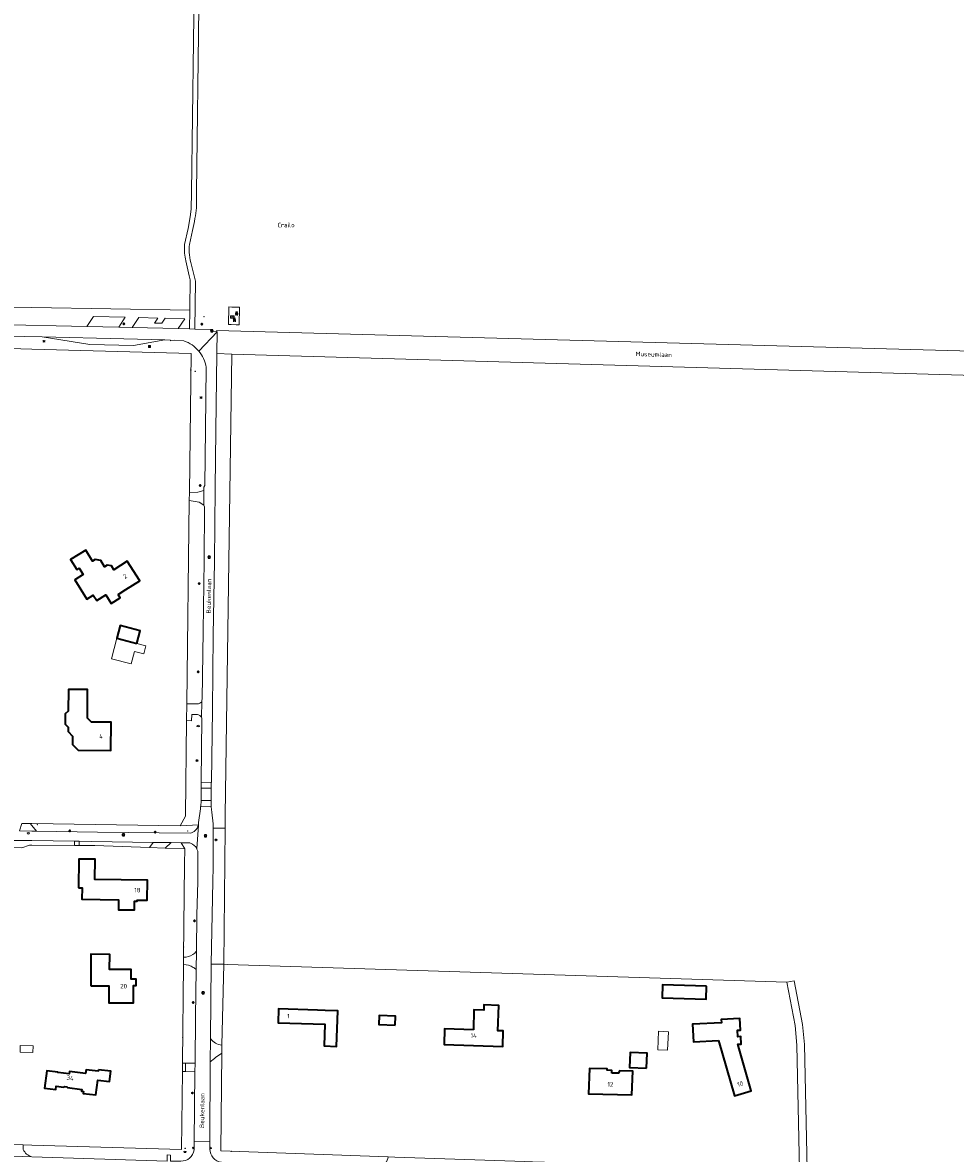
# Model space of a CAD drawing. Header units: metres. Extents: x 140853 to 145288, y 474558 to 480269.
# Tile 55 of 256: x 141996 to 142371, y 476114 to 476568. Entities that reach past the tile are written whole.
import ezdxf
from ezdxf.enums import TextEntityAlignment as Align
from ezdxf.lldxf.tags import DXFTag

# ---------------------------------------------------------------- set-up
doc = ezdxf.new("R2010")
doc.units = ezdxf.units.M
doc.header["$MEASUREMENT"] = 0
for name, color, linetype, lineweight in [('B-WE-GR-BEPLANTING_CULTUUR_BOSPLANTSOEN-G', 90, 'GR-PLANTSOEN', 18), ('B-WE-GR-BOS_GEMENGD-G', 40, 'Continuous', 13), ('B-WE-GR-GRAS_KRUIDENRIJK-G', 80, 'Continuous', 18), ('B-WE-GR-GROENVOORZIENING-G', 80, 'Continuous', 18), ('B-WE-IE-MEUBILAIR_WEGMEUBILAIR-S', 7, 'Continuous', 18), ('B-WE-IE-TERREINAFSCHEIDING_KUNSTMATIG_HEKWERK-G', 20, 'IE-TERREINAFSCHEIDING-KUNSTMATIG', 18), ('B-WE-KL-DATA_CAI-S', 90, 'KL-CAI-N', 18), ('B-WE-KL-ET_LS_OV_LICHTMAST-S', 190, 'Continuous', 18), ('B-WE-KL-GAS_PUT-S', 30, 'Continuous', 18), ('B-WE-KL-POMP-S', 230, 'Continuous', 18), ('B-WE-KL-WATER_BRANDLEIDING_PUT-S', 150, 'Continuous', 18), ('B-WE-KL-WATER_PUT-S', 170, 'Continuous', 18), ('B-WE-OG-BEBOUWING-G', 7, 'Continuous', 35), ('B-WE-OG-BEBOUWING_BIJGEBOUW-G', 7, 'Continuous', 18), ('B-WE-OG-BEBOUWING_HUISNUMMER-T18', 10, 'Continuous', 18), ('B-WE-OG-BEBOUWING_STRAATNAAM-T18', 10, 'Continuous', 18), ('B-WE-OG-TERREIN_ERF-G', 7, 'Continuous', 18), ('B-WE-RI-GWA_RIOOLPUT-S', 30, 'Continuous', 18), ('B-WE-RI-TERREINKAST-S', 7, 'Continuous', 18), ('B-WE-VH-ONVERHARD-G', 252, 'Continuous', 18), ('B-WE-VH-VERHARDING_ASFALT-G', 252, 'Continuous', 18), ('B-WE-VH-VERHARDING_BETONSTRAATSTEEN-G', 252, 'Continuous', 18), ('B-WE-VH-VERHARDING_TEGEL-G', 252, 'Continuous', 18), ('B-WE-VW-AFSLUITPAAL-S', 7, 'Continuous', 18), ('X-XX-XX-ALGEMEEN-S', 7, 'Continuous', 18)]:
    doc.layers.add(name, color=color, linetype=linetype, lineweight=lineweight)
doc.styles.add('NLCS-ISO', font='txt')
doc.styles.get("Standard").update_dxf_attribs({"font": 'arial.ttf'})
doc.linetypes.add('GR-PLANTSOEN', pattern='A,0,[179,NLCS.shx,S=2,R=0,X=0,Y=0],-4', length=4)
doc.linetypes.add('IE-TERREINAFSCHEIDING-KUNSTMATIG', pattern='A,4,[82,NLCS.shx,S=0.75,R=90,X=0,Y=0],4,-2', length=10)
tags = doc.linetypes.add('KL-CAI-N', pattern='A,4,-1,[101,NLCS.shx,S=0.5,R=0,X=0,Y=0],-1,4,-1,["C",Standard,S=1,R=0,X=-0.25,Y=-0.5],-1.5', length=12.5).pattern_tags.tags
tags[18] = DXFTag(74, 10)

# ---------------------------------------------------------------- blocks, each defined once
blk = doc.blocks.new('SIE-WEG_AFVALBAK-SO')
at = {"linetype": 'ByBlock', "lineweight": 18}
h = blk.add_hatch(color=0, dxfattribs=at)
h.dxf.hatch_style = 1
h.paths.add_polyline_path([(-1.5, -1.5), (1.5, -1.5), (1.5, 1.5), (-1.5, 1.5)])
at = {"color": 0, "linetype": 'ByBlock', "lineweight": 18}
for points in [[(-2, -2), (2, -2), (2, 2), (-2, 2)], [(-1.5, -1.5), (1.5, -1.5), (1.5, 1.5), (-1.5, 1.5)]]:
    blk.add_lwpolyline(points, close=True, dxfattribs=at)
blk = doc.blocks.new('SIE-WEG_AFVALBAK_TYPE_01')
for radius in [0.25, 0.156]:
    blk.add_circle((0, 0), radius)
blk = doc.blocks.new('SKL-POMP-SO')
blk.add_line((0.8, 3.4), (0.9, 3.9))
for points in [[(0.5, 2), (0.7, 1.9, -0.521159), (1.8, -1.4, -0.465846), (-1.8, -1.6, -0.187479), (-2.5, 0.1, -0.188855), (-1.6, 2.5, -0.066365), (-0.9, 3, 0.813481), (-1.1, 3.5, 2.813944)], [(0.5, 1.9), (0.7, 1.8, -0.520006), (1.7, -1.3, -0.465846), (-1.7, -1.5, -0.187479), (-2.4, 0.1, -0.188855), (-1.5, 2.4, -0.048933), (-1, 2.8)], [(-0.6, 3.9), (-0.6, 3.3, -0.212418), (-0.8, 3, -0.060917), (-1, 2.8, 0.41465)], [(0.8, 3.4, -0.148396), (0.2, 2.3, 0.555315), (0.5, 1.9)], [(1.6, 3.4), (1.1, 3.4, 0.343815), (1, 3.4, -0.145569), (0.3, 2.3, 0.554005), (0.5, 2, -0.252739)]]:
    blk.add_lwpolyline(points, format="xyb")
for points in [[(1.6, 3.4), (1.6, 3.8), (1.1, 3.8), (1.1, 3.9), (-1, 3.9), (-1, 3.8), (-1.6, 3.8), (-1.6, 3.5), (-1.1, 3.5)], [(-2.5, -2.9), (-2.5, -2.7), (-1.7, -2.7), (-1.3, -2)], [(-2.5, -2.9), (-1.5, -2.9), (-1.1, -2.1)], [(2.5, -2.9), (1.6, -2.9), (1.1, -2)], [(2.5, -2.9), (2.5, -2.7), (1.7, -2.7), (1.3, -1.9)]]:
    blk.add_lwpolyline(points)
for radius in [1.85, 0.817]:
    blk.add_circle((0, 0), radius)
for centre, start, end in [((-0.2, -0.6), 101.2046, 193.1875), ((-0.6, -0.1), 41.2046, 133.1875), ((-0.4, 0.5), 341.2046, 73.1875), ((0.2, 0.6), 281.2046, 13.1875), ((0.4, -0.5), 161.2046, 253.1875), ((0.6, 0.1), 221.2046, 313.1875)]:
    blk.add_arc(centre, 1.36, start, end)
blk = doc.blocks.new('SRI-TERREINKAST-SO')
at = {"ltscale": 0.1}
h = blk.add_hatch(color=256, dxfattribs=at)
h.paths.add_polyline_path([(3.9, 2.1), (-3.4, 2.1), (-3.4, -2.4), (3.9, -2.4)])
h.paths.add_polyline_path([(3.4, 1.6), (-2.9, 1.6), (-2.9, -1.9), (3.4, -1.9)], flags=16)
at = {"flags": 128}
for points in [[(3.9, 2.1), (-3.4, 2.1), (-3.4, -2.4), (3.9, -2.4)], [(3.4, 1.6), (-2.9, 1.6), (-2.9, -1.9), (3.4, -1.9)]]:
    blk.add_lwpolyline(points, close=True, dxfattribs=at)
at = {"style": 'NLCS-ISO'}
blk.add_text('RI', height=1.8, dxfattribs=at).set_placement((-0.9, -1))
blk = doc.blocks.new('SKL-DATA_TERREINKAST-SO')
for q in [(-0.2, 0.2), (0.2, 0.2)]:
    blk.add_line((0, -0.2), q)
at = {"flags": 128}
blk.add_lwpolyline([(0.6, 0.4), (-0.6, 0.4), (-0.6, -0.4), (0.6, -0.4)], close=True, dxfattribs=at)
at = {"style": 'NLCS-ISO'}
blk.add_attdef('TYPE', text='', height=0.35, dxfattribs=at).set_placement((0, 0.7), align=Align.MIDDLE_CENTER)
blk = doc.blocks.new('B-SIE-WEG_LICHTMAST-SO')
at = {"ltscale": 0.1}
for p, q in [((-1.1, 0.6), (-2.2, 1.3)), ((0, 1.3), (0, 2.5)), ((1.1, 0.6), (2.2, 1.3)), ((-1.1, -0.6), (-2.2, -1.3)), ((0, -1.3), (0, -2.5)), ((1.1, -0.6), (2.2, -1.3))]:
    blk.add_line(p, q, dxfattribs=at)
at = {"flags": 128}
for points in [[(-1.2, 0.5), (1.2, 0.5)], [(-1.2, -0.5), (1.2, -0.5)]]:
    blk.add_lwpolyline(points, dxfattribs=at)
at = {"ltscale": 0.1}
blk.add_circle((0, 0), 1.27, dxfattribs=at)
at = {"style": 'NLCS-ISO'}
blk.add_attdef('TYPE', text='', height=1.8, dxfattribs=at).set_placement((0, 2.5), align=Align.BOTTOM_CENTER)
blk = doc.blocks.new('SVW-AFSLUITPAAL-SO')
at = {"lineweight": 18}
blk.add_circle((0, 0), 1.5, dxfattribs=at)
at = {"lineweight": 18, "style": 'NLCS-ISO'}
blk.add_text('af', height=1.8, dxfattribs=at).set_placement((0, 0), align=Align.MIDDLE_CENTER)
blk = doc.blocks.new('SKL-WATERLEIDINGPUT-SO')
at = {"color": 0, "linetype": 'ByBlock', "lineweight": 18}
blk.add_ellipse((0, 0), major_axis=(2.5, 0), ratio=0.54, dxfattribs=at)
at = {"color": 0, "linetype": 'ByBlock', "lineweight": 18, "style": 'NLCS-ISO'}
blk.add_text('wl', height=1.8, dxfattribs=at).set_placement((0, 0), align=Align.MIDDLE_CENTER)
blk = doc.blocks.new('SRI-PUT_INSPECTIE-SO')
at = {"lineweight": -3, "flags": 128}
blk.add_lwpolyline([(-2, -2), (2, -2), (2, 2), (-2, 2)], close=True, dxfattribs=at)
at = {"lineweight": -3, "ltscale": 1.5}
blk.add_circle((0, 0), 2, dxfattribs=at)
at = {"ltscale": 0.1, "style": 'NLCS-ISO'}
blk.add_text('I', height=2.5, dxfattribs=at).set_placement((0, 0), align=Align.MIDDLE_CENTER)
blk = doc.blocks.new('SKL-GAS_PUT-SO')
at = {"color": 0, "linetype": 'ByBlock', "lineweight": 18}
blk.add_ellipse((0, 0), major_axis=(2.5, 0), ratio=0.601255, dxfattribs=at)
at = {"color": 0, "linetype": 'ByBlock', "lineweight": 18, "style": 'NLCS-ISO'}
blk.add_text('gas', height=1.8, dxfattribs=at).set_placement((0.1, 0.3), align=Align.MIDDLE_CENTER)
blk = doc.blocks.new('SIE-WEG_STRAATPOT_BRANDKRAAN-SO')
blk.add_ellipse((0, 0), major_axis=(-0.729, 0), ratio=0.685994)
at = {"style": 'NLCS-ISO'}
blk.add_text('BR', height=0.4, dxfattribs=at).set_placement((-0.3, -0.2))

msp = doc.modelspace()

# ---------------------------------------------------------------- linework, layer by layer
at = {"layer": 'B-WE-GR-BEPLANTING_CULTUUR_BOSPLANTSOEN-G', "ltscale": 0.2, "flags": 128}
msp.add_lwpolyline([(142638.415, 476259.588, -0.3988789), (142643.849, 476283.595), (142643.849, 476283.595), (142654.401, 476296.557), (142654.401, 476296.557, 0.1126352), (142664.338, 476316.989), (142664.338, 476316.989), (142654.185, 476319.638), (142655.186, 476330.333), (142658.51, 476336.843), (142654.804, 476343.271), (142654.804, 476343.271, 0.192504), (142645.202, 476350.655), (142645.202, 476350.655), (142635.973, 476352.797), (142635.973, 476352.797, -0.5289322), (142622.732, 476379.729), (142622.732, 476379.729), (142630.182, 476391.361), (142630.182, 476391.361, 0.1275092), (142632.002, 476398.827), (142632.002, 476398.827), (142632.113, 476402.474), (142648.272, 476401.542), (142683.552, 476400.551), (142720.767, 476399.677), (142783.603, 476397.688), (142783.603, 476397.688, 0.1145685), (142822.128, 476407.638), (142822.128, 476407.638), (142826.642, 476409.538), (142834.136, 476413.279), (142500, 476422.945), (142080.458, 476435.082), (142077.718, 476250), (142077.665, 476244.706), (142077.12, 476190.108), (142078.67, 476190.059), (142303.363, 476182.922), (142306.311, 476183.48), (142309.624, 476165.973), (142310.363, 476157.865), (142311.471, 476107.692), (142380.682, 476105.656), (142381.088, 476122.217), (142383.693, 476144.98), (142390.609, 476178.92), (142393.549, 476178.322), (142402.322, 476178.815), (142408.169, 476178.563), (142408.202, 476179.664), (142431.621, 476179.2), (142444.563, 476153.337), (142500, 476165.742), (142512.997, 476168.558), (142527.767, 476170.567), (142529.114, 476247.457), (142630.262, 476244.725), (142707.393, 476221.619), (142707.761, 476224.846), (142710.728, 476242.86), (142711.904, 476250), (142716.022, 476274.999), (142833.243, 476402.281), (142839.471, 476411.873), (142827.589, 476406.324), (142824.444, 476404.87), (142824.444, 476404.87, 0.141336), (142810.209, 476393.386), (142810.209, 476393.386), (142796.799, 476385.314), (142796.799, 476385.314, 0.0424666), (142787.675, 476378.311), (142787.675, 476378.311), (142779.012, 476370.059), (142779.012, 476370.059, 0.0308248), (142767.76, 476358.44), (142767.76, 476358.44), (142758.028, 476346.514), (142758.028, 476346.514, -0.1212795), (142747.675, 476337.359), (142747.675, 476337.359), (142737.835, 476331.941), (142737.835, 476331.941, 0.1282726), (142726.75, 476322.281), (142726.75, 476322.281), (142713.072, 476300.035), (142696.242, 476271.078), (142696.242, 476271.078, -0.1627892), (142672.753, 476250), (142672.753, 476250, -0.2571793), (142645.348, 476250), (142645.348, 476250, -0.1548915), (142638.415, 476259.588)], format="xyb", close=True, dxfattribs=at)
msp.add_lwpolyline([(142306.311, 476183.48), (142303.363, 476182.922), (142306.649, 476165.557), (142307.366, 476157.695), (142308.468, 476107.78), (142311.471, 476107.692), (142310.363, 476157.865), (142309.624, 476165.973), (142306.311, 476183.48)], close=True, dxfattribs=at)
at = {"layer": 'B-WE-GR-BOS_GEMENGD-G', "ltscale": 0.2, "flags": 128}
msp.add_lwpolyline([(141952.055, 476454.493), (142000, 476453.722), (142063.528, 476452.7), (142063.564, 476454.828), (142063.716, 476463.671), (142063.632, 476464.823), (142063.304, 476466.429), (142061.889, 476472.556), (142061.889, 476472.556, -0.0317905), (142061.431, 476475.515), (142061.431, 476475.515, -0.0379713), (142061.382, 476479.07), (142061.382, 476479.07), (142062.823, 476485.456), (142063.64, 476490.149), (142064.085, 476493.296), (142064.172, 476500), (142065.354, 476590.858)], format="xyb", dxfattribs=at)
at = {"layer": 'B-WE-GR-GRAS_KRUIDENRIJK-G', "ltscale": 0.2, "flags": 128}
msp.add_lwpolyline([(141985.222, 476446.898), (142022.178, 476446.097), (142024.797, 476450.198), (142037.543, 476449.866), (142034.956, 476445.815), (142040.375, 476445.695), (142043.077, 476449.693), (142050.641, 476449.503), (142049.296, 476447.476), (142052.258, 476447.412), (142053.586, 476449.413), (142061.484, 476449.212), (142058.778, 476445.287), (142063.401, 476445.146), (142063.528, 476452.7), (142063.528, 476452.7), (142000, 476453.722), (141952.055, 476454.493)], dxfattribs=at)
msp.add_lwpolyline([(141968.689, 476438.006), (142000, 476437.069), (142064.053, 476435.323), (142063.349, 476379.435), (142066.753, 476379.603), (142069.184, 476380.269), (142069.193, 476381.661), (142069.566, 476382.348), (142069.872, 476404.903), (142070.119, 476429.784), (142070.119, 476429.784, 0.1324625), (142067.08, 476436.282), (142067.08, 476436.282, 0.1325333), (142061.184, 476440.367), (142061.184, 476440.367), (142057.26, 476440.64), (142055.74, 476440.36), (142055.734, 476440.709), (142053.501, 476440.77), (142040.913, 476438.462), (142023.418, 476438.88), (142004.191, 476441.948), (142004.191, 476441.948), (141982.281, 476442.419)], format="xyb", dxfattribs=at)
for points in [[(142069.165, 476374.451), (142067.314, 476375.651), (142063.31, 476376.334), (142062.282, 476294.613), (142066.516, 476294.595), (142066.516, 476294.595, 0.1733539), (142068.32, 476295.498), (142068.32, 476295.498), (142068.312, 476296.064), (142068.526, 476296.564), (142068.913, 476323.905), (142069.251, 476352.021), (142069.447, 476373.703), (142069.165, 476374.451)], [(142068.067, 476258.241), (142068.098, 476260.833), (142068.124, 476263.187), (142068.024, 476263.363), (142068.402, 476288.896), (142068.191, 476289.362), (142068.191, 476289.362, 0.1427737), (142066.623, 476290.386), (142066.623, 476290.386), (142064.273, 476290.379), (142064.204, 476287.877), (142062.204, 476287.899), (142061.794, 476250), (142061.789, 476249.524), (142059.624, 476245.661), (142066.987, 476246.019), (142067.057, 476247.026), (142067.751, 476252.515), (142067.846, 476253.451), (142067.992, 476253.448), (142068.038, 476255.831), (142068.067, 476258.241)], [(142001.973, 476243.493), (142026.436, 476243.146), (142063.621, 476242.706), (142063.621, 476242.706, 0.3170271), (142066.832, 476245.832), (142066.832, 476245.832), (142066.974, 476245.827), (142066.987, 476246.019), (142059.624, 476245.661), (142000, 476246.573), (141999.396, 476246.582), (142000, 476245.858), (142001.973, 476243.493)], [(142061.444, 476230.323), (142061.027, 476192.942), (142061.027, 476192.942, 0.156436), (142064.696, 476193.972), (142064.696, 476193.972, 0.0825238), (142066.202, 476195.374), (142066.202, 476195.374), (142066.357, 476209.924), (142066.712, 476223.195), (142066.758, 476229.11), (142066.755, 476235.54), (142066.343, 476236.277), (142066.288, 476236.628), (142065.927, 476237.186), (142064.645, 476238.36), (142064.645, 476238.36, 0.1051225), (142063.491, 476238.809), (142063.491, 476238.809), (142060.025, 476238.872), (142061.512, 476236.461), (142061.444, 476230.323)], [(142065.633, 476150.353), (142065.858, 476169.016), (142066.087, 476188.045), (142066.087, 476188.045, 0.0380309), (142064.935, 476188.841), (142064.935, 476188.841, 0.1137158), (142060.995, 476190.071), (142060.995, 476190.071), (142060.553, 476150.414), (142061.753, 476150.4), (142065.633, 476150.353)], [(142072.096, 476190.096), (142071.806, 476160.328), (142071.806, 476160.328, 0.2163019), (142076.411, 476157.624), (142076.411, 476157.624), (142077.12, 476190.108), (142072.096, 476190.096)], [(142076.408, 476154.454, 0.0486585), (142071.736, 476150.887), (142071.736, 476150.887), (142071.565, 476118.903), (142071.554, 476116.905), (142071.604, 476115.937), (142071.604, 476115.937, 0.3811543), (142076.248, 476110.627), (142076.248, 476110.627), (142077.941, 476110.417), (142079.951, 476110.349), (142140.353, 476108.291), (142140.353, 476108.291, 0.1808845), (142143.212, 476112.774), (142143.212, 476112.774), (142076.035, 476115.169), (142076.408, 476154.454)], [(142054.409, 476111.104), (142054.487, 476113.553), (142055.786, 476113.512), (142055.708, 476111.063), (142056.902, 476111.069), (142058.907, 476111.078), (142059.883, 476111.103), (142059.883, 476111.103, 0.3854946), (142065.254, 476115.597), (142065.254, 476115.597), (142065.269, 476116.586), (142065.292, 476118.787), (142065.592, 476146.952), (142061.73, 476147.006), (142060.53, 476147.014), (142060.163, 476115.729), (142000, 476117.472), (141996.618, 476117.587), (141996.616, 476115.796), (141996.616, 476115.796, 0.2281722), (142000, 476112.834), (142000, 476112.834), (142054.409, 476111.104)]]:
    msp.add_lwpolyline(points, format="xyb", close=True, dxfattribs=at)
msp.add_lwpolyline([(142077.665, 476244.706), (142072.908, 476244.79), (142072.934, 476243.986), (142072.865, 476229.178), (142072.751, 476223.355), (142072.098, 476190.344), (142072.096, 476190.096), (142077.12, 476190.108), (142077.665, 476244.706)], close=True, dxfattribs=at)
at = {"layer": 'B-WE-GR-GROENVOORZIENING-G', "ltscale": 0.2, "flags": 128}
for points in [[(142017.188, 476239.549), (142000, 476239.759), (141993.003, 476239.842), (141991.86, 476239.84), (141991.789, 476238.296), (141991.962, 476237.041), (141992.677, 476237.14), (141996.103, 476236.908), (141999.105, 476237.953), (142000, 476237.946), (142017.271, 476237.814), (142017.188, 476239.549)], [(142019.096, 476239.521), (142019.071, 476237.808), (142025.341, 476237.786), (142047.266, 476236.983), (142048.757, 476239.05), (142024.029, 476239.448), (142019.096, 476239.521)], [(142060.025, 476238.872), (142055.966, 476238.946), (142053.588, 476236.751), (142061.512, 476236.461), (142060.025, 476238.872)]]:
    msp.add_lwpolyline(points, close=True, dxfattribs=at)
at = {"layer": 'B-WE-IE-TERREINAFSCHEIDING_KUNSTMATIG_HEKWERK-G', "ltscale": 0.2, "flags": 128}
for points in [[(142080.384, 476453.929), (142079.245, 476453.968), (142079.03, 476446.967), (142080.169, 476446.928)], [(142082.364, 476453.863), (142083.503, 476453.828), (142083.288, 476446.823), (142082.149, 476446.858)], [(142000, 476437.069), (141968.689, 476438.006)], [(142000, 476437.069), (142064.053, 476435.323)], [(142063.349, 476379.435), (142064.053, 476435.323)], [(142063.349, 476379.435), (142063.31, 476376.334)], [(142062.282, 476294.613), (142063.31, 476376.334)], [(142062.204, 476287.899), (142062.282, 476294.613)], [(142061.794, 476250), (142062.204, 476287.899)], [(142000, 476246.573), (141999.396, 476246.582)], [(142000, 476246.573), (142059.624, 476245.661)], [(142059.624, 476245.661), (142061.789, 476249.524), (142061.794, 476250)], [(141996.103, 476236.908), (141999.105, 476237.953)], [(141999.105, 476237.953), (142000, 476237.946)], [(142000, 476237.946), (142017.271, 476237.814)], [(142019.071, 476237.808), (142017.271, 476237.814)], [(142025.341, 476237.786), (142019.071, 476237.808)], [(142047.266, 476236.983), (142025.341, 476237.786)], [(142061.512, 476236.461), (142053.588, 476236.751)], [(142061.512, 476236.461), (142061.444, 476230.323)], [(142061.444, 476230.323), (142061.027, 476192.942)], [(142060.995, 476190.071), (142060.553, 476150.414)], [(142076.411, 476157.624), (142077.12, 476190.108)], [(142077.12, 476190.108), (142078.67, 476190.059)], [(142078.67, 476190.059), (142303.363, 476182.922)], [(142303.363, 476182.922), (142306.649, 476165.557), (142307.366, 476157.695), (142308.468, 476107.78)], [(142143.212, 476112.774), (142076.035, 476115.169), (142076.408, 476154.454)], [(142060.53, 476147.014), (142060.163, 476115.729)], [(141996.618, 476117.587), (142000, 476117.472)], [(142060.163, 476115.729), (142000, 476117.472)]]:
    msp.add_lwpolyline(points, dxfattribs=at)
at = {"layer": 'B-WE-OG-BEBOUWING-G', "ltscale": 0.2, "flags": 128}
for points in [[(142034.693, 476338.545), (142037.859, 476340.565), (142043.385, 476344.09), (142038.409, 476351.9), (142033.02, 476348.466), (142032.01, 476350.052), (142030.331, 476350.383), (142029.243, 476349.708), (142027.719, 476352.163), (142025.506, 476352.637), (142024.418, 476351.962), (142021.712, 476356.32), (142015.657, 476352.56), (142018.176, 476348.598), (142019.054, 476349.155), (142020.683, 476346.588), (142017.276, 476344.422), (142022.18, 476336.72), (142024.703, 476338.333), (142026.127, 476336.092), (142029.754, 476338.401), (142031.978, 476334.904), (142035.559, 476337.188), (142034.693, 476338.545)], [(142042.282, 476318.874), (142043.606, 476324.013), (142035.506, 476326.124), (142034.177, 476320.962), (142042.282, 476318.874)], [(142014.686, 476291.768), (142013.485, 476290.579), (142013.448, 476286.53), (142014.637, 476285.319), (142014.621, 476283.579), (142016.424, 476281.742), (142016.393, 476278.322), (142018.628, 476276.059), (142031.819, 476275.948), (142031.944, 476287.23), (142024.005, 476287.319), (142022.361, 476288.955), (142022.466, 476300.397), (142014.766, 476300.468), (142014.686, 476291.768)], [(142018.809, 476220.766), (142020.258, 476220.746), (142020.194, 476216.186), (142034.91, 476215.98), (142034.854, 476211.981), (142041.259, 476211.892), (142041.275, 476215.404), (142042.435, 476215.388), (142042.441, 476215.878), (142046.411, 476215.822), (142046.523, 476223.832), (142025.396, 476224.14), (142025.453, 476232.244), (142018.93, 476232.336), (142018.809, 476220.766)], [(142023.721, 476181.474), (142030.983, 476181.429), (142030.933, 476174.659), (142040.914, 476174.586), (142040.936, 476181.553), (142042.006, 476181.537), (142041.958, 476184.139), (142040.007, 476184.146), (142040.022, 476187.996), (142031.313, 476188.028), (142031.372, 476194.088), (142023.802, 476194.161), (142023.721, 476181.474)], [(142271.081, 476181.326), (142253.438, 476181.867), (142253.278, 476176.654), (142270.921, 476176.113), (142271.081, 476181.326)], [(142117.901, 476171.589), (142114.803, 476171.691), (142099.195, 476172.204), (142099.011, 476166.597), (142117.714, 476166.023), (142117.422, 476157.328), (142122.479, 476157.158), (142122.959, 476171.423), (142117.901, 476171.589)], [(142145.985, 476165.678), (142146.136, 476169.208), (142139.552, 476169.49), (142139.4, 476165.96), (142145.985, 476165.678)], [(142177.409, 476163.773), (142165.82, 476164.188), (142165.627, 476157.89), (142189.21, 476157.047), (142189.435, 476163.343), (142187.276, 476163.42), (142187.638, 476173.514), (142181.655, 476173.771), (142181.565, 476171.683), (142177.639, 476171.852), (142177.409, 476163.773)], [(142275.86, 476159.467), (142282.34, 476137.253), (142289.06, 476139.234), (142283.631, 476158.025), (142284.989, 476158.09), (142284.846, 476161.057), (142283.677, 476161.001), (142283.551, 476163.628), (142284.72, 476163.684), (142284.498, 476168.289), (142276.987, 476167.927), (142277.053, 476166.548), (142265.48, 476166.014), (142265.782, 476158.999), (142275.86, 476159.467)], [(142246.986, 476148.446), (142247.195, 476154.38), (142240.361, 476154.621), (142240.152, 476148.687), (142246.986, 476148.446)], [(142026.79, 476147.745), (142026.724, 476147.189), (142021.837, 476147.773), (142021.656, 476146.264), (142015.207, 476147.042), (142015.091, 476146.079), (142010.504, 476146.633), (142010.525, 476146.802), (142006.028, 476147.285), (142005.199, 476140.347), (142009.68, 476139.815), (142009.834, 476141.116), (142012.884, 476140.748), (142013.129, 476141.011), (142014.174, 476140.902), (142014.343, 476140.572), (142020.161, 476139.871), (142020.079, 476139.176), (142020.784, 476139.093), (142020.687, 476138.278), (142025.819, 476137.669), (142026.543, 476143.617), (142031.287, 476143.032), (142031.795, 476147.15), (142026.79, 476147.745)], [(142233.04, 476146.427), (142233.084, 476147.466), (142231.175, 476147.533), (142231.195, 476148.083), (142224.021, 476148.314), (142223.604, 476138.156), (142241.086, 476137.638), (142241.422, 476147.172), (142236.1, 476147.34), (142235.76, 476146.332), (142233.04, 476146.427)]]:
    msp.add_lwpolyline(points, close=True, dxfattribs=at)
at = {"layer": 'B-WE-OG-BEBOUWING_BIJGEBOUW-G', "ltscale": 0.2, "flags": 128}
for points in [[(142042.282, 476318.874), (142034.177, 476320.962), (142032.068, 476312.775), (142040.012, 476310.728), (142041.3, 476315.728), (142045.03, 476314.767), (142045.851, 476317.955), (142042.282, 476318.874)], [(142255.741, 476163.005), (142251.818, 476163.183), (142251.481, 476155.745), (142255.404, 476155.567), (142255.741, 476163.005)], [(141995.325, 476154.865), (142000.503, 476154.685), (142000.594, 476157.306), (141995.416, 476157.486), (141995.393, 476156.815), (141995.325, 476154.865)]]:
    msp.add_lwpolyline(points, close=True, dxfattribs=at)
at = {"layer": 'B-WE-OG-TERREIN_ERF-G', "ltscale": 0.2, "flags": 128}
msp.add_lwpolyline([(142067.15, 476574.243), (142066.22, 476500), (142066.143, 476493.818), (142066.143, 476493.818, -0.0137805), (142065.581, 476489.471), (142065.581, 476489.471, -0.0152337), (142064.662, 476484.679), (142064.662, 476484.679), (142063.332, 476478.992), (142063.332, 476478.992, 0.0393135), (142063.288, 476475.889), (142063.288, 476475.889, 0.0519201), (142063.981, 476471.825), (142063.981, 476471.825), (142065.776, 476464.342), (142065.641, 476454.78), (142065.504, 476445.095), (142065.504, 476445.095), (142072.029, 476444.935), (142071.978, 476444.132), (142074.503, 476444.025), (142074.242, 476444.591), (142500, 476432.932)], format="xyb", dxfattribs=at)
for points in [[(142080.384, 476453.929), (142082.364, 476453.863), (142083.503, 476453.828), (142083.288, 476446.823), (142082.149, 476446.858), (142080.169, 476446.928), (142079.03, 476446.967), (142079.245, 476453.968), (142080.384, 476453.929)], [(142034.693, 476338.545), (142035.559, 476337.188), (142031.978, 476334.904), (142029.754, 476338.401), (142026.127, 476336.092), (142024.703, 476338.333), (142022.18, 476336.72), (142017.276, 476344.422), (142020.683, 476346.588), (142019.054, 476349.155), (142018.176, 476348.598), (142015.657, 476352.56), (142021.712, 476356.32), (142024.418, 476351.962), (142025.506, 476352.637), (142027.719, 476352.163), (142029.243, 476349.708), (142030.331, 476350.383), (142032.01, 476350.052), (142033.02, 476348.466), (142038.409, 476351.9), (142043.385, 476344.09), (142037.859, 476340.565), (142034.693, 476338.545)], [(142034.177, 476320.962), (142035.506, 476326.124), (142043.606, 476324.013), (142042.282, 476318.874), (142034.177, 476320.962)], [(142014.686, 476291.768), (142014.766, 476300.468), (142022.466, 476300.397), (142022.361, 476288.955), (142024.005, 476287.319), (142031.944, 476287.23), (142031.819, 476275.948), (142018.628, 476276.059), (142016.393, 476278.322), (142016.424, 476281.742), (142014.621, 476283.579), (142014.637, 476285.319), (142013.448, 476286.53), (142013.485, 476290.579), (142014.686, 476291.768)], [(142018.809, 476220.766), (142018.93, 476232.336), (142025.453, 476232.244), (142025.396, 476224.14), (142046.523, 476223.832), (142046.411, 476215.822), (142042.441, 476215.878), (142042.435, 476215.388), (142041.275, 476215.404), (142041.259, 476211.892), (142034.854, 476211.981), (142034.91, 476215.98), (142020.194, 476216.186), (142020.258, 476220.746), (142018.809, 476220.766)], [(142023.721, 476181.474), (142023.802, 476194.161), (142031.372, 476194.088), (142031.313, 476188.028), (142040.022, 476187.996), (142040.007, 476184.146), (142041.958, 476184.139), (142042.006, 476181.537), (142040.936, 476181.553), (142040.914, 476174.586), (142030.933, 476174.659), (142030.983, 476181.429), (142023.721, 476181.474)], [(142306.473, 476107.835), (142308.468, 476107.78), (142307.366, 476157.695), (142306.649, 476165.557), (142303.363, 476182.922), (142078.67, 476190.059), (142077.12, 476190.108), (142076.411, 476157.624), (142076.408, 476154.976), (142076.408, 476154.454), (142076.035, 476115.169), (142143.212, 476112.774), (142145.866, 476112.631), (142198.07, 476110.978), (142201.208, 476110.756), (142302.3, 476107.95), (142306.473, 476107.835)], [(142271.081, 476181.326), (142270.921, 476176.113), (142253.278, 476176.654), (142253.438, 476181.867), (142271.081, 476181.326)], [(142117.901, 476171.589), (142122.959, 476171.423), (142122.479, 476157.158), (142117.422, 476157.328), (142117.714, 476166.023), (142099.011, 476166.597), (142099.195, 476172.204), (142114.803, 476171.691), (142117.901, 476171.589)], [(142145.985, 476165.678), (142139.4, 476165.96), (142139.552, 476169.49), (142146.136, 476169.208), (142145.985, 476165.678)], [(142177.409, 476163.773), (142177.639, 476171.852), (142181.565, 476171.683), (142181.655, 476173.771), (142187.638, 476173.514), (142187.276, 476163.42), (142189.435, 476163.343), (142189.21, 476157.047), (142165.627, 476157.89), (142165.82, 476164.188), (142177.409, 476163.773)], [(142275.86, 476159.467), (142265.782, 476158.999), (142265.48, 476166.014), (142277.053, 476166.548), (142276.987, 476167.927), (142284.498, 476168.289), (142284.72, 476163.684), (142283.551, 476163.628), (142283.677, 476161.001), (142284.846, 476161.057), (142284.989, 476158.09), (142283.631, 476158.025), (142289.06, 476139.234), (142282.34, 476137.253), (142275.86, 476159.467)], [(142246.986, 476148.446), (142240.152, 476148.687), (142240.361, 476154.621), (142247.195, 476154.38), (142246.986, 476148.446)], [(142026.79, 476147.745), (142031.795, 476147.15), (142031.287, 476143.032), (142026.543, 476143.617), (142025.819, 476137.669), (142020.687, 476138.278), (142020.784, 476139.093), (142020.079, 476139.176), (142020.161, 476139.871), (142014.343, 476140.572), (142014.174, 476140.902), (142013.129, 476141.011), (142012.884, 476140.748), (142009.834, 476141.116), (142009.68, 476139.815), (142005.199, 476140.347), (142006.028, 476147.285), (142010.525, 476146.802), (142010.504, 476146.633), (142015.091, 476146.079), (142015.207, 476147.042), (142021.656, 476146.264), (142021.837, 476147.773), (142026.724, 476147.189), (142026.79, 476147.745)], [(142233.04, 476146.427), (142235.76, 476146.332), (142236.1, 476147.34), (142241.422, 476147.172), (142241.086, 476137.638), (142223.604, 476138.156), (142224.021, 476148.314), (142231.195, 476148.083), (142231.175, 476147.533), (142233.084, 476147.466), (142233.04, 476146.427)]]:
    msp.add_lwpolyline(points, close=True, dxfattribs=at)
for points in [[(141996.077, 476246.594), (141999.396, 476246.582), (142000, 476246.573), (142059.624, 476245.661), (142061.789, 476249.524), (142061.794, 476250), (142062.204, 476287.899), (142062.282, 476294.613), (142063.31, 476376.334), (142063.349, 476379.435), (142064.053, 476435.323), (142000, 476437.069), (141968.689, 476438.006)], [(141991.767, 476117.752), (141996.618, 476117.587), (142000, 476117.472), (142060.163, 476115.729), (142060.53, 476147.014), (142060.553, 476150.414), (142060.995, 476190.071), (142061.027, 476192.942), (142061.444, 476230.323), (142061.512, 476236.461), (142053.588, 476236.751), (142047.266, 476236.983), (142025.341, 476237.786), (142019.071, 476237.808), (142017.271, 476237.814), (142000, 476237.946), (141999.105, 476237.953), (141996.103, 476236.908)]]:
    msp.add_lwpolyline(points, dxfattribs=at)
at = {"layer": 'B-WE-VH-ONVERHARD-G', "ltscale": 0.2, "flags": 128}
msp.add_lwpolyline([(142065.354, 476590.858), (142064.172, 476500), (142064.085, 476493.296), (142063.64, 476490.149), (142062.823, 476485.456), (142061.382, 476479.07), (142061.382, 476479.07, 0.0379713), (142061.431, 476475.515), (142061.431, 476475.515, 0.0317905), (142061.889, 476472.556), (142061.889, 476472.556), (142063.304, 476466.429), (142063.632, 476464.823), (142063.716, 476463.671), (142063.564, 476454.828), (142063.528, 476452.7), (142063.401, 476445.146), (142065.504, 476445.095), (142065.641, 476454.78), (142065.776, 476464.342), (142063.981, 476471.825), (142063.981, 476471.825, -0.0519201), (142063.288, 476475.889), (142063.288, 476475.889, -0.0393135), (142063.332, 476478.992), (142063.332, 476478.992), (142064.662, 476484.679), (142064.662, 476484.679, 0.0152337), (142065.581, 476489.471), (142065.581, 476489.471, 0.0137805), (142066.143, 476493.818), (142066.143, 476493.818), (142066.22, 476500), (142067.15, 476574.243)], format="xyb", dxfattribs=at)
for points in [[(142004.191, 476441.948), (142023.418, 476438.88), (142040.913, 476438.462), (142053.501, 476440.77), (142037.047, 476441.223), (142004.191, 476441.948)], [(142072.156, 476263.12), (142072.125, 476260.741), (142072.074, 476255.796), (142072.048, 476253.372), (142072.311, 476251.216), (142072.856, 476246.42), (142072.908, 476244.79), (142077.665, 476244.706), (142077.718, 476250), (142080.458, 476435.082), (142074.37, 476435.255), (142073.919, 476404.364), (142073.638, 476381.177), (142073.386, 476351.789), (142072.967, 476322.267), (142072.571, 476292.204), (142072.248, 476263.238), (142072.156, 476263.12)], [(142065.592, 476146.952), (142065.633, 476150.353), (142061.753, 476150.4), (142061.73, 476147.006), (142065.592, 476146.952)]]:
    msp.add_lwpolyline(points, close=True, dxfattribs=at)
msp.add_lwpolyline([(142074.37, 476435.255), (142080.458, 476435.082), (142500, 476422.945), (142834.136, 476413.279), (142837.951, 476415.183), (142837.951, 476415.183, 0.2052939), (142839.999, 476419.907), (142839.999, 476419.907), (142840.63, 476423.531), (142500, 476432.932), (142074.242, 476444.591), (142074.503, 476444.025), (142074.37, 476435.255)], format="xyb", close=True, dxfattribs=at)
at = {"layer": 'B-WE-VH-VERHARDING_ASFALT-G', "ltscale": 0.2, "flags": 128}
msp.add_lwpolyline([(141982.281, 476442.419), (142004.191, 476441.948), (142037.047, 476441.223), (142053.501, 476440.77), (142055.734, 476440.709), (142055.74, 476440.36), (142057.26, 476440.64), (142061.184, 476440.367), (142061.184, 476440.367, -0.1325333), (142067.08, 476436.282), (142067.08, 476436.282), (142074.503, 476444.025), (142071.978, 476444.132), (142072.029, 476444.935), (142065.504, 476445.095), (142063.401, 476445.146), (142058.778, 476445.287), (142040.375, 476445.695), (142034.956, 476445.815), (142022.178, 476446.097), (141985.222, 476446.898)], format="xyb", dxfattribs=at)
for points in [[(142070.119, 476429.784), (142069.872, 476404.903), (142069.566, 476382.348), (142069.193, 476381.661), (142069.184, 476380.269), (142069.165, 476374.451), (142069.447, 476373.703), (142069.251, 476352.021), (142068.913, 476323.905), (142068.526, 476296.564), (142068.312, 476296.064), (142068.32, 476295.498), (142068.191, 476289.362), (142068.402, 476288.896), (142068.024, 476263.363), (142068.124, 476263.187), (142072.156, 476263.12), (142072.248, 476263.238), (142072.571, 476292.204), (142072.967, 476322.267), (142073.386, 476351.789), (142073.638, 476381.177), (142073.919, 476404.364), (142074.37, 476435.255), (142074.503, 476444.025), (142067.08, 476436.282), (142067.08, 476436.282, -0.1324625), (142070.119, 476429.784)], [(142062.282, 476294.613), (142062.204, 476287.899), (142064.204, 476287.877), (142064.273, 476290.379), (142066.623, 476290.386), (142066.623, 476290.386, -0.1427737), (142068.191, 476289.362), (142068.191, 476289.362), (142068.32, 476295.498), (142068.32, 476295.498, -0.1733539), (142066.516, 476294.595), (142066.516, 476294.595), (142062.282, 476294.613)], [(142066.087, 476188.045), (142066.202, 476195.374), (142066.202, 476195.374, -0.0825238), (142064.696, 476193.972), (142064.696, 476193.972, -0.156436), (142061.027, 476192.942), (142061.027, 476192.942), (142060.995, 476190.071), (142060.995, 476190.071, -0.1137158), (142064.935, 476188.841), (142064.935, 476188.841, -0.0380309), (142066.087, 476188.045)], [(142071.736, 476150.887, -0.0486585), (142076.408, 476154.454), (142076.408, 476154.454), (142076.408, 476154.976), (142076.411, 476157.624), (142076.411, 476157.624, -0.2163019), (142071.806, 476160.328), (142071.806, 476160.328), (142071.736, 476150.887)]]:
    msp.add_lwpolyline(points, format="xyb", close=True, dxfattribs=at)
for points in [[(142063.31, 476376.334), (142067.314, 476375.651), (142069.165, 476374.451), (142069.184, 476380.269), (142066.753, 476379.603), (142063.349, 476379.435), (142063.31, 476376.334)], [(142065.858, 476169.016), (142065.633, 476150.353), (142065.592, 476146.952), (142065.292, 476118.787), (142071.565, 476118.903), (142071.736, 476150.887), (142071.806, 476160.328), (142072.096, 476190.096), (142072.098, 476190.344), (142072.751, 476223.355), (142072.865, 476229.178), (142072.934, 476243.986), (142072.908, 476244.79), (142072.856, 476246.42), (142072.311, 476251.216), (142072.048, 476253.372), (142067.992, 476253.448), (142067.846, 476253.451), (142067.751, 476252.515), (142067.057, 476247.026), (142066.987, 476246.019), (142066.974, 476245.827), (142066.288, 476236.628), (142066.343, 476236.277), (142066.755, 476235.54), (142066.758, 476229.11), (142066.712, 476223.195), (142066.357, 476209.924), (142066.202, 476195.374), (142066.087, 476188.045), (142065.858, 476169.016)]]:
    msp.add_lwpolyline(points, close=True, dxfattribs=at)
at = {"layer": 'B-WE-VH-VERHARDING_BETONSTRAATSTEEN-G', "ltscale": 0.2, "flags": 128}
for points in [[(142082.364, 476453.863), (142080.384, 476453.929), (142079.245, 476453.968), (142079.03, 476446.967), (142080.169, 476446.928), (142082.149, 476446.858), (142083.288, 476446.823), (142083.503, 476453.828), (142082.364, 476453.863)], [(142022.178, 476446.097), (142034.956, 476445.815), (142037.543, 476449.866), (142024.797, 476450.198), (142022.178, 476446.097)], [(142040.375, 476445.695), (142058.778, 476445.287), (142061.484, 476449.212), (142053.586, 476449.413), (142052.258, 476447.412), (142049.296, 476447.476), (142050.641, 476449.503), (142043.077, 476449.693), (142040.375, 476445.695)], [(142068.038, 476255.831), (142072.074, 476255.796), (142072.125, 476260.741), (142068.098, 476260.833), (142068.067, 476258.241), (142068.038, 476255.831)], [(142072.125, 476260.741), (142072.156, 476263.12), (142068.124, 476263.187), (142068.098, 476260.833), (142072.125, 476260.741)], [(142072.074, 476255.796), (142068.038, 476255.831), (142067.992, 476253.448), (142072.048, 476253.372), (142072.074, 476255.796)], [(141996.077, 476246.594), (141995.163, 476243.607), (142000, 476243.526), (142001.973, 476243.493), (142000, 476245.858), (141999.396, 476246.582), (141996.077, 476246.594)], [(142019.071, 476237.808), (142019.096, 476239.521), (142017.188, 476239.549), (142017.271, 476237.814), (142019.071, 476237.808)], [(142047.266, 476236.983), (142053.588, 476236.751), (142055.966, 476238.946), (142048.757, 476239.05), (142047.266, 476236.983)]]:
    msp.add_lwpolyline(points, close=True, dxfattribs=at)
for points in [[(141993.003, 476239.842), (142000, 476239.759), (142017.188, 476239.549), (142019.096, 476239.521), (142024.029, 476239.448), (142024.029, 476239.448), (142048.757, 476239.05), (142055.966, 476238.946), (142060.025, 476238.872), (142063.491, 476238.809), (142063.491, 476238.809, -0.1051225), (142064.645, 476238.36), (142064.645, 476238.36), (142065.927, 476237.186), (142066.288, 476236.628), (142066.974, 476245.827), (142066.832, 476245.832), (142066.832, 476245.832, -0.3170271), (142063.621, 476242.706), (142063.621, 476242.706), (142026.436, 476243.146), (142001.973, 476243.493), (142000, 476243.526), (141995.163, 476243.607)], [(142076.248, 476110.627, -0.3811543), (142071.604, 476115.937), (142071.604, 476115.937), (142071.554, 476116.905), (142071.565, 476118.903), (142065.292, 476118.787), (142065.269, 476116.586), (142065.254, 476115.597), (142065.254, 476115.597, -0.3854946), (142059.883, 476111.103)]]:
    msp.add_lwpolyline(points, format="xyb", dxfattribs=at)
msp.add_lwpolyline([(141996.618, 476117.587), (141991.767, 476117.752), (141991.503, 476115.482), (141991.503, 476115.482, -0.333182), (141988.773, 476113.149), (141988.773, 476113.149), (142000, 476112.834), (142000, 476112.834, -0.2281722), (141996.616, 476115.796), (141996.616, 476115.796), (141996.618, 476117.587)], format="xyb", close=True, dxfattribs=at)
at = {"layer": 'B-WE-VH-VERHARDING_TEGEL-G', "ltscale": 0.2, "flags": 128}
msp.add_lwpolyline([(142061.753, 476150.4), (142060.553, 476150.414), (142060.53, 476147.014), (142061.73, 476147.006), (142061.753, 476150.4)], close=True, dxfattribs=at)

# ---------------------------------------------------------------- block references
at = {"layer": 'B-WE-IE-MEUBILAIR_WEGMEUBILAIR-S', "xscale": 0.2, "yscale": 0.2, "zscale": 0.2}
msp.add_blockref('SIE-WEG_AFVALBAK-SO', (142047.351, 476438.154), dxfattribs=at)
at = {"layer": 'B-WE-KL-DATA_CAI-S', "xscale": 0.2, "yscale": 0.2, "zscale": 0.2}
msp.add_blockref('SKL-DATA_TERREINKAST-SO', (142063.978, 476428.715), dxfattribs=at)
at = {"layer": 'B-WE-KL-ET_LS_OV_LICHTMAST-S', "xscale": 0.2, "yscale": 0.2, "zscale": 0.2}
for p in [(142037.004, 476447.18), (142068.351, 476447.06), (142004.946, 476440.21), (142068.051, 476417.59), (142067.69, 476382.281), (142067.263, 476342.919), (142066.882, 476307.509), (142066.381, 476271.853), (142015.307, 476243.663), (142049.6, 476243.131), (142074.011, 476240.006), (142065.41, 476207.544), (142064.859, 476174.761), (142064.558, 476138.43)]:
    msp.add_blockref('B-SIE-WEG_LICHTMAST-SO', p, dxfattribs=at)
at = {"layer": 'B-WE-KL-GAS_PUT-S', "xscale": 0.2, "yscale": 0.2, "zscale": 0.2}
msp.add_blockref('SKL-GAS_PUT-SO', (142066.881, 476285.726), dxfattribs=at)
at = {"layer": 'B-WE-KL-POMP-S', "xscale": 0.2, "yscale": 0.2, "zscale": 0.2}
for p in [(142082.373, 476451.225), (142081.489, 476448.74)]:
    msp.add_blockref('SKL-POMP-SO', p, dxfattribs=at)
at = {"layer": 'B-WE-KL-WATER_BRANDLEIDING_PUT-S', "xscale": 0.2, "yscale": 0.2, "zscale": 0.2}
for p in [(142065.724, 476428.14), (142061.669, 476116.211)]:
    msp.add_blockref('SIE-WEG_STRAATPOT_BRANDKRAAN-SO', p, dxfattribs=at)
at = {"layer": 'B-WE-KL-WATER_PUT-S', "xscale": 0.2, "yscale": 0.2, "zscale": 0.2}
for p in [(141998.668, 476242.67), (142061.585, 476114.761)]:
    msp.add_blockref('SKL-WATERLEIDINGPUT-SO', p, dxfattribs=at)
at = {"layer": 'B-WE-RI-GWA_RIOOLPUT-S', "xscale": 0.2, "yscale": 0.2, "zscale": 0.2}
for p in [(142072.338, 476444.453), (142071.335, 476353.597), (142036.832, 476242.078), (142069.783, 476241.635), (142068.825, 476178.694)]:
    msp.add_blockref('SRI-PUT_INSPECTIE-SO', p, dxfattribs=at)
at = {"layer": 'B-WE-RI-TERREINKAST-S', "xscale": 0.2, "yscale": 0.2, "zscale": 0.2}
msp.add_blockref('SRI-TERREINKAST-SO', (142080.577, 476449.983), dxfattribs=at)
at = {"layer": 'B-WE-VW-AFSLUITPAAL-S', "xscale": 0.2, "yscale": 0.2, "zscale": 0.2}
for p in [(142064.898, 476116.38), (142071.881, 476116.32)]:
    msp.add_blockref('SVW-AFSLUITPAAL-SO', p, dxfattribs=at)
at = {"layer": 'X-XX-XX-ALGEMEEN-S', "xscale": 0.2, "yscale": 0.2, "zscale": 0.2}
for p in [(142069.199, 476450.103), (142002.3, 476246.145), (142062.668, 476243.562), (142061.1, 476197.042), (142060.678, 476160.754), (142080.323, 476114.985)]:
    msp.add_blockref('SIE-WEG_AFVALBAK_TYPE_01', p, dxfattribs=at)

# ---------------------------------------------------------------- texts
at = {"layer": 'B-WE-OG-BEBOUWING_HUISNUMMER-T18', "style": 'NLCS-ISO'}
for s, rotation, p in [('2', 32.5, (142037.524, 476345.846)), ('4', 359.4, (142027.882, 476281.633)), ('18', 359.2, (142042.467, 476219.883)), ('20', 359.8, (142036.935, 476181.305)), ('1', 358.1, (142103.101, 476169.269)), ('14', 357.9, (142177.561, 476161.466)), ('34', 353.1, (142015.476, 476144.464)), ('12', 358.3, (142232.463, 476141.895)), ('10', 16.4, (142284.569, 476142.08))]:
    msp.add_text(s, height=1.8, rotation=rotation, dxfattribs=at).set_placement(p, align=Align.MIDDLE_CENTER)
at = {"layer": 'B-WE-OG-BEBOUWING_STRAATNAAM-T18', "style": 'NLCS-ISO'}
msp.add_text('Crailo', height=1.8, dxfattribs=at).set_placement((142102.178, 476486.867), align=Align.MIDDLE_CENTER)
for s, rotation, p in [('Museumlaan', 358.3, (142249.862, 476434.961)), ('Beukenlaan', 89.1, (142071.135, 476337.934)), ('Beukenlaan', 89.3, (142068.445, 476131.365))]:
    msp.add_text(s, height=1.8, rotation=rotation, dxfattribs=at).set_placement(p, align=Align.MIDDLE_CENTER)

doc.saveas('drawing.dxf')
